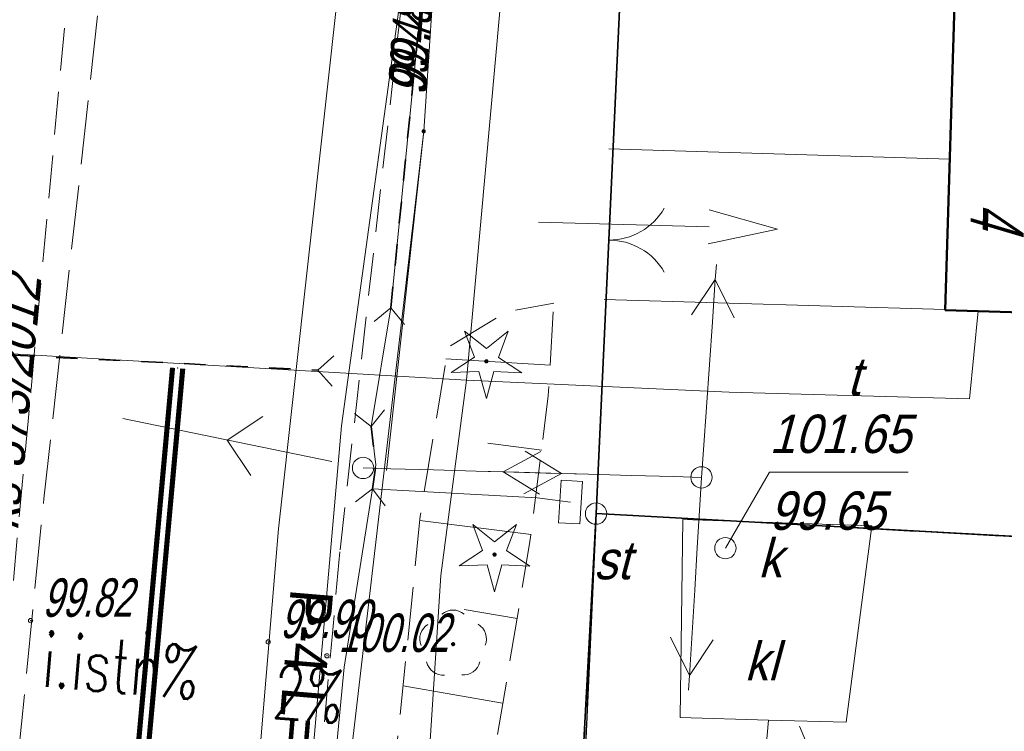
# Model space of a CAD drawing. Extents: x 6530721 to 6531385, y 5978377 to 5979143.
# Tile 109 of 146: x 6530902 to 6530925, y 5978949 to 5978965. Entities that reach past the tile are written whole.
import ezdxf

# ---------------------------------------------------------------- set-up
doc = ezdxf.new("R2010")
doc.units = 0
for name, pattern in [('AB_rokocin 2014-08-13 AC2004$0$1.0_0.5', [1.5, 1, -0.5]), ('AB_rokocin 2014-08-13 AC2004$0$1.5_0.5', [2, 1.5, -0.5]), ('AB_rokocin 2014-08-13 AC2004$0$823-500', [1.75, 1.25, -0.5]), ('AB_rokocin 2014-08-13 AC2004$0$ib05_500', [1, 0.5, -0.5]), ('AB_rokocin 2014-08-13 AC2004$0$l217_500', [2, 1.5, -0.5]), ('AB_rokocin 2014-08-13 AC2004$0$l219_500', [0]), ('AB_rokocin 2014-08-13 AC2004$0$mz1.0_0.5', [1.5, 1, -0.5])]:
    doc.linetypes.add(name, pattern=pattern)
for name, color, linetype, lineweight in [('AB-wymiarowa', 7, 'Continuous', 30), ('AB_rokocin 2014-08-13 AC2004$0$202-Punkt graniczny stabilizowany trwale', 7, 'Continuous', 18), ('AB_rokocin 2014-08-13 AC2004$0$217-Granica konturu klasyfikcyjnego', 7, 'Continuous', 18), ('AB_rokocin 2014-08-13 AC2004$0$219-Linia granicy', 7, 'Continuous', 18), ('AB_rokocin 2014-08-13 AC2004$0$312-Budynek', 7, 'Continuous', 18), ('AB_rokocin 2014-08-13 AC2004$0$350-Wjazd do podziemia', 7, 'Continuous', 18), ('AB_rokocin 2014-08-13 AC2004$0$510-Podpora jednosłupowa symb.-SEPOW', 7, 'Continuous', 18), ('AB_rokocin 2014-08-13 AC2004$0$516-Kierunek linii eN-SEPOW', 7, 'Continuous', 18), ('AB_rokocin 2014-08-13 AC2004$0$623-Opis rzędnej przewodu-SGPOD', 7, 'Continuous', 18), ('AB_rokocin 2014-08-13 AC2004$0$623-Punkt rzędnej przewodu-SGPOD', 7, 'Continuous', 18), ('AB_rokocin 2014-08-13 AC2004$0$623-Punkt rzędnej przewodu-SGPOD-Atr2', 7, 'Continuous', 18), ('AB_rokocin 2014-08-13 AC2004$0$685-Osadnik kanal. lokalnej szambo - obrys-SK', 7, 'Continuous', 18), ('AB_rokocin 2014-08-13 AC2004$0$685-Osadnik kanal. lokalnej szambo - obrys-SK-Atr17', 7, 'Continuous', 18), ('AB_rokocin 2014-08-13 AC2004$0$820-Skarpa nieumocniona', 7, 'Continuous', 18), ('AB_rokocin 2014-08-13 AC2004$0$823-Szczyt skarpy nieumocninej', 7, 'Continuous', 18), ('AB_rokocin 2014-08-13 AC2004$0$824-Podnóże skarpy nieumocninej', 7, 'Continuous', 18), ('AB_rokocin 2014-08-13 AC2004$0$905-Brama w ogrodzeniu', 7, 'Continuous', 18), ('AB_rokocin 2014-08-13 AC2004$0$996-Tekst dodatkowy mały', 7, 'Continuous', 18), ('AB_rokocin 2014-08-13 AC2004$0$chodnik (powierzchnia)', 7, 'Continuous', 18), ('AB_rokocin 2014-08-13 AC2004$0$drzewo iglaste (punkt)', 7, 'Continuous', 18), ('AB_rokocin 2014-08-13 AC2004$0$drzewo liściaste (punkt)', 7, 'Continuous', 18), ('AB_rokocin 2014-08-13 AC2004$0$jezdnia (powierzchnia)', 7, 'Continuous', 18), ('AB_rokocin 2014-08-13 AC2004$0$krawężnik (linia)', 7, 'Continuous', 18), ('AB_rokocin 2014-08-13 AC2004$0$kółeczka', 1, 'Continuous', 18), ('AB_rokocin 2014-08-13 AC2004$0$ogrodzenie trwałe (linia)', 7, 'Continuous', 18), ('AB_rokocin 2014-08-13 AC2004$0$przepust (linia)', 7, 'Continuous', 18), ('AB_rokocin 2014-08-13 AC2004$0$przepust (linia) - symbol', 7, 'Continuous', 18), ('AB_rokocin 2014-08-13 AC2004$0$przewód elektroenergetyczny (linia)-SEPOD', 7, 'Continuous', 18), ('AB_rokocin 2014-08-13 AC2004$0$przewód elektroenergetyczny niskiego napięcia (linia)-SEPOW - symbol', 7, 'Continuous', 18), ('AB_rokocin 2014-08-13 AC2004$0$przewód gazowy (linia)-SG', 7, 'Continuous', 18), ('AB_rokocin 2014-08-13 AC2004$0$przewód kanalizacyjny (linia)-SK', 7, 'Continuous', 18), ('AB_rokocin 2014-08-13 AC2004$0$przewód kanalizacyjny - projektowany (linia)-SK', 7, 'Continuous', 18), ('AB_rokocin 2014-08-13 AC2004$0$przewód kanalizacyjny - projektowany (linia)-SK-Atr1', 7, 'Continuous', 18), ('AB_rokocin 2014-08-13 AC2004$0$przewód telekomunikacyjny (linia)-STPOD', 7, 'Continuous', 18), ('AB_rokocin 2014-08-13 AC2004$0$przewód telekomunikacyjny (linia)-STPOD-Atr1', 7, 'Continuous', 18), ('AB_rokocin 2014-08-13 AC2004$0$przewód wodociągowy (linia)-SW', 7, 'Continuous', 18), ('AB_rokocin 2014-08-13 AC2004$0$szafa sterownicza (punkt)-SE', 7, 'Continuous', 18), ('AB_rokocin 2014-08-13 AC2004$0$szafa sterownicza (punkt)-SE-Atr17', 7, 'Continuous', 18), ('AB_rokocin 2014-08-13 AC2004$0$wysokosci_asfalt', 7, 'Continuous', 18), ('AB_rokocin 2014-08-13 AC2004$0$właz (punkt)-SK', 7, 'Continuous', 18), ('AB_rokocin 2014-08-13 AC2004$0$właz (punkt)-SK-Atr17', 7, 'Continuous', 18), ('AB_rokocin 2014-08-13 AC2004$0$właz (punkt)-SK-Atr2', 7, 'Continuous', 18), ('AB_rokocin 2014-08-13 AC2004$0$właz (punkt)-SK-Atr3', 7, 'Continuous', 18)]:
    doc.layers.add(name, color=color, linetype=linetype, lineweight=lineweight)
for name, color, linetype in [('gaOzPoziome', 7, 'Continuous'), ('zzz.gaHSDlugosc', 7, 'Continuous'), ('zzz.gaHSDodTekst', 7, 'Continuous'), ('zzz.gaHSKilometraz', 7, 'Continuous'), ('zzz.gaHSNazwa', 7, 'Continuous'), ('zzz.gaHSOpis', 7, 'Continuous'), ('zzz.gaHSStan', 7, 'Continuous'), ('zzz.gaHSTrasa', 7, 'Continuous')]:
    doc.layers.add(name, color=color, linetype=linetype)
doc.styles.add('2.5mm', font='simplex.shx', dxfattribs={"width": 0.7, "height": 1.25})
doc.styles.add('AB_rokocin 2014-08-13 AC2004$0$Standard', font='txt')
doc.styles.add('GA4-HS-TEXT', font='arial.ttf', dxfattribs={"width": 0.9})
doc.linetypes.add('AB_rokocin 2014-08-13 AC2004$0$902-500', pattern='A,3.75,0,[1,ksztalty.shx,S=0.5,R=0,X=0,Y=0],3.75', length=7.5)

# ---------------------------------------------------------------- blocks, each defined once
blk = doc.blocks.new('gaHSPos')
at = {"color": 0, "linetype": 'Continuous', "lineweight": 0}
blk.add_point((0, 0), dxfattribs=at)
blk = doc.blocks.new('z.ga4.HSL-desc')
at = {"layer": 'zzz.gaHSDlugosc', "style": 'GA4-HS-TEXT', "width": 0.9}
blk.add_attdef('LENGTH', (6.026, 0.4), '', height=1, dxfattribs=at)
at = {"layer": 'zzz.gaHSDodTekst', "style": 'GA4-HS-TEXT', "width": 0.9, "flags": 1}
blk.add_attdef('ADDTEXT', (0, -2.744), '', height=1, dxfattribs=at)
at = {"layer": 'zzz.gaHSKilometraz', "style": 'GA4-HS-TEXT', "width": 0.9, "flags": 1}
blk.add_attdef('POSITION', (0, -5.695), '', height=1, dxfattribs=at)
at = {"layer": 'zzz.gaHSNazwa', "style": 'GA4-HS-TEXT', "width": 0.9}
blk.add_attdef('NAME', (0, 0.4), '', height=1, dxfattribs=at)
at = {"layer": 'zzz.gaHSStan', "style": 'GA4-HS-TEXT', "width": 0.9}
blk.add_attdef('STATE', (0, -1.356), '', height=1, dxfattribs=at)
at = {"layer": 'zzz.gaHSTrasa', "style": 'GA4-HS-TEXT', "width": 0.9, "flags": 1}
blk.add_attdef('ROUTE', (0, -4.27), '', height=1, dxfattribs=at)
blk = doc.blocks.new('AB_rokocin 2014-08-13 AC2004$0$WSP')
at = {"layer": 'AB_rokocin 2014-08-13 AC2004$0$kółeczka', "color": 0, "linetype": 'Continuous'}
blk.add_circle((0, 0), 0.1, dxfattribs=at)
blk = doc.blocks.new('AB_rokocin 2014-08-13 AC2004$0$510')
at = {"color": 0, "linetype": 'Continuous', "lineweight": 0}
blk.add_circle((0, 0), 0.25, dxfattribs=at)
blk = doc.blocks.new('AB_rokocin 2014-08-13 AC2004$0$516')
at = {"color": 0, "linetype": 'Continuous', "lineweight": 0}
for p, q in [((3.25, 0), (2.543, 0.707)), ((0.75, 0), (5.75, 0)), ((3.25, 0), (2.543, -0.707))]:
    blk.add_line(p, q, dxfattribs=at)
blk = doc.blocks.new('AB_rokocin 2014-08-13 AC2004$0$621')
at = {"linetype": 'Continuous', "lineweight": 0}
h = blk.add_hatch(color=0, dxfattribs=at)
edge = h.paths.add_edge_path()
edge.add_arc((0, 0), 0.05, 0, 360)
blk = doc.blocks.new('AB_rokocin 2014-08-13 AC2004$0$OP021')
at = {"linetype": 'Continuous', "lineweight": 13}
h = blk.add_hatch(color=0, dxfattribs=at)
edge = h.paths.add_edge_path()
edge.add_arc((0, 0), 0.05, 0, 360)
at = {"color": 0, "linetype": 'Continuous', "lineweight": 13}
for centre, start, end in [((0, 0.4), 49.272, 130.728), ((-0.38, 0.124), 121.308, 202.548), ((0.38, 0.124), 337.452, 58.692), ((-0.235, -0.324), 193.221, 274.871), ((0.235, -0.324), 265.129, 346.779)]:
    blk.add_arc(centre, 0.4, start, end, dxfattribs=at)
blk = doc.blocks.new('AB_rokocin 2014-08-13 AC2004$0$OP011')
at = {"linetype": 'Continuous', "lineweight": 13}
h = blk.add_hatch(color=0, dxfattribs=at)
edge = h.paths.add_edge_path()
edge.add_arc((0, 0), 0.05, 0, 360)
at = {"color": 0, "linetype": 'Continuous', "lineweight": 13}
for p, q in [((-0.283, 0.093), (-0.512, 0.706)), ((-0.512, 0.706), (0, 0.299)), ((0, 0.299), (0.512, 0.706)), ((0.512, 0.706), (0.283, 0.093)), ((-0.828, -0.268), (-0.283, 0.093)), ((0.283, 0.093), (0.828, -0.268)), ((-0.175, -0.24), (-0.828, -0.268)), ((0, -0.87), (-0.175, -0.24)), ((0.175, -0.24), (0, -0.87)), ((0.828, -0.268), (0.175, -0.24))]:
    blk.add_line(p, q, dxfattribs=at)
blk = doc.blocks.new('AB_rokocin 2014-08-13 AC2004$0$US19')
at = {"color": 0, "linetype": 'Continuous', "lineweight": 13}
for p, q in [((-0.5, -0.25), (-0.5, 0.25)), ((-0.5, 0.25), (0.5, 0.25)), ((0.5, -0.25), (0.5, 0.25)), ((-0.5, -0.25), (0.5, -0.25))]:
    blk.add_line(p, q, dxfattribs=at)
blk = doc.blocks.new('AB_rokocin 2014-08-13 AC2004$0$905')
at = {"color": 0, "linetype": 'Continuous', "lineweight": 0}
for centre, start, end in [((-1.5, 0), 0, 60), ((1.5, 0), 120, 180)]:
    blk.add_arc(centre, 1.5, start, end, dxfattribs=at)
blk = doc.blocks.new('AB_rokocin 2014-08-13 AC2004$0$US22')
at = {"color": 0, "linetype": 'Continuous', "lineweight": 13}
blk.add_circle((0, 0), 0.25, dxfattribs=at)
blk = doc.blocks.new('AB_rokocin 2014-08-13 AC2004$0$IB05')
at = {"color": 0, "linetype": 'Continuous', "lineweight": 13}
for q in [(0.354, 0.354), (0.354, -0.354)]:
    blk.add_line((0, 0), q, dxfattribs=at)
blk = doc.blocks.new('AB_rokocin 2014-08-13 AC2004$0$PE04')
at = {"color": 0, "linetype": 'Continuous', "lineweight": 13}
for p, q in [((4.65, 0), (3.784, 0.5)), ((0.65, 0), (0, 0)), ((0.65, 0), (1.65, 0)), ((1.65, 0), (2.65, 0)), ((2.65, 0), (3.65, 0)), ((3.65, 0), (4.65, 0)), ((4.65, 0), (3.784, -0.5)), ((4.65, 0), (5, 0))]:
    blk.add_line(p, q, dxfattribs=at)
blk = doc.blocks.new('AB_rokocin 2014-08-13 AC2004$0$202')
at = {"color": 0, "linetype": 'Continuous', "lineweight": 0}
blk.add_circle((0, 0), 0.25, dxfattribs=at)
blk = doc.blocks.new('AB_rokocin 2014-08-13 AC2004')
at = {"layer": 'AB_rokocin 2014-08-13 AC2004$0$217-Granica konturu klasyfikcyjnego', "color": 3, "linetype": 'AB_rokocin 2014-08-13 AC2004$0$l217_500', "lineweight": 18, "flags": 128}
for points in [[(6530915.17, 5978953.61), (6530916.33, 5978978.65)], [(6530915.17, 5978953.61), (6530916.33, 5978978.65)], [(6530914.32, 5978935.12), (6530915.17, 5978953.61)], [(6530915.17, 5978953.61), (6530947, 5978951.84)], [(6530915.17, 5978953.61), (6530947, 5978951.84)]]:
    blk.add_lwpolyline(points, dxfattribs=at)
at = {"layer": 'AB_rokocin 2014-08-13 AC2004$0$219-Linia granicy', "color": 92, "linetype": 'AB_rokocin 2014-08-13 AC2004$0$l219_500', "lineweight": 30, "flags": 128}
for points in [[(6530916.33, 5978978.65), (6530915.17, 5978953.61)], [(6530916.33, 5978978.65), (6530915.17, 5978953.61)], [(6530915.17, 5978953.61), (6530914.02, 5978928.58)], [(6530947, 5978951.84), (6530915.17, 5978953.61)], [(6530947, 5978951.84), (6530915.17, 5978953.61)]]:
    blk.add_lwpolyline(points, dxfattribs=at)
at = {"layer": 'AB_rokocin 2014-08-13 AC2004$0$312-Budynek', "color": 250, "linetype": 'Continuous', "lineweight": 50, "flags": 128}
for points in [[(6530923.35, 5978958.38), (6530923.59, 5978966.32)], [(6530931.87, 5978958.12), (6530923.35, 5978958.38)]]:
    blk.add_lwpolyline(points, dxfattribs=at)
at = {"layer": 'AB_rokocin 2014-08-13 AC2004$0$350-Wjazd do podziemia', "color": 7, "linetype": 'Continuous', "lineweight": 18}
for p, q in [((6530923.46, 5978961.92), (6530915.47, 5978962.16)), ((6530919.42, 5978960.28), (6530917.82, 5978960.73)), ((6530917.82, 5978960.33), (6530913.82, 5978960.44)), ((6530919.42, 5978960.28), (6530917.8, 5978959.93)), ((6530923.35, 5978958.39), (6530915.36, 5978958.63))]:
    blk.add_line(p, q, dxfattribs=at)
at = {"layer": 'AB_rokocin 2014-08-13 AC2004$0$685-Osadnik kanal. lokalnej szambo - obrys-SK', "color": 7, "linetype": 'Continuous', "lineweight": 18, "flags": 128}
blk.add_lwpolyline([(6530921.03, 5978948.72), (6530919.21, 5978948.77), (6530917.14, 5978948.83), (6530917.2, 5978953.47), (6530921.63, 5978953.32)], close=True, dxfattribs=at)
at = {"layer": 'AB_rokocin 2014-08-13 AC2004$0$820-Skarpa nieumocniona', "color": 252, "linetype": 'Continuous', "lineweight": 18}
for p, q in [((6530914.09, 5978957.09), (6530911.65, 5978957.24)), ((6530913.9, 5978955.1), (6530912.63, 5978955.26)), ((6530913.65, 5978953.12), (6530911.04, 5978953.45)), ((6530913.32, 5978951.15), (6530912.08, 5978951.36)), ((6530912.98, 5978949.17), (6530910.65, 5978949.57))]:
    blk.add_line(p, q, dxfattribs=at)
at = {"layer": 'AB_rokocin 2014-08-13 AC2004$0$823-Szczyt skarpy nieumocninej', "color": 252, "linetype": 'AB_rokocin 2014-08-13 AC2004$0$823-500', "lineweight": 18, "flags": 128}
blk.add_lwpolyline([(6530914.52, 5978938.02), (6530912.29, 5978939.05), (6530911.59, 5978939.65), (6530912.07, 5978942.97), (6530912.82, 5978948.19), (6530913.61, 5978952.9), (6530914.05, 5978956.37), (6530914.18, 5978958.54)], dxfattribs=at)
at = {"layer": 'AB_rokocin 2014-08-13 AC2004$0$824-Podnóże skarpy nieumocninej', "color": 252, "linetype": 'AB_rokocin 2014-08-13 AC2004$0$823-500', "lineweight": 18, "flags": 128}
blk.add_lwpolyline([(6530914.27, 5978935.3), (6530910.87, 5978935.63), (6530909.75, 5978936.2), (6530909.35, 5978937.53), (6530909.97, 5978942.92), (6530911.05, 5978953.55), (6530911.7, 5978957.51), (6530913.07, 5978958.34), (6530914.18, 5978958.54)], dxfattribs=at)
at = {"layer": 'AB_rokocin 2014-08-13 AC2004$0$chodnik (powierzchnia)', "color": 252, "linetype": 'AB_rokocin 2014-08-13 AC2004$0$mz1.0_0.5', "lineweight": 18, "flags": 128}
for points in [[(6530909.17, 5978952.76), (6530913.19, 5978988.51)], [(6530905.94, 5978917.36), (6530909.17, 5978952.76)]]:
    blk.add_lwpolyline(points, dxfattribs=at)
at = {"layer": 'AB_rokocin 2014-08-13 AC2004$0$jezdnia (powierzchnia)', "color": 252, "linetype": 'AB_rokocin 2014-08-13 AC2004$0$1.5_0.5', "lineweight": 18, "flags": 128}
blk.add_lwpolyline([(6530919.773, 5979130.456), (6530918.98, 5979120.13), (6530917.59, 5979100.13), (6530915.91, 5979079.88), (6530911.61, 5979038.45), (6530902.23, 5978953.96), (6530900.66, 5978938.24)], dxfattribs=at)
at = {"layer": 'AB_rokocin 2014-08-13 AC2004$0$krawężnik (linia)', "color": 252, "linetype": 'Continuous', "lineweight": 18, "flags": 128}
blk.add_lwpolyline([(6530904.673, 5978908.37), (6530904.73, 5978917.41), (6530907.73, 5978953.25), (6530911.65, 5978988.64), (6530917.66, 5979043.57), (6530921.41, 5979078.89), (6530923.24, 5979099.89), (6530924.59, 5979119.74)], dxfattribs=at)
at = {"layer": 'AB_rokocin 2014-08-13 AC2004$0$kółeczka', "color": 7, "linetype": 'ByBlock'}
for p in [(6530901.917, 5978951.102, 99.821), (6530901.917, 5978951.102, 99.821), (6530901.917, 5978951.102, 99.821), (6530904.665, 5978950.813, 99.908), (6530904.665, 5978950.813, 99.908), (6530904.665, 5978950.813, 99.908), (6530907.486, 5978950.603, 99.898), (6530907.486, 5978950.603, 99.898), (6530907.486, 5978950.603, 99.898), (6530908.862, 5978950.277, 100.016), (6530908.862, 5978950.277, 100.016), (6530908.862, 5978950.277, 100.016)]:
    blk.add_point(p, dxfattribs=at)
at = {"layer": 'AB_rokocin 2014-08-13 AC2004$0$kółeczka', "color": 1, "linetype": 'ByBlock'}
for p in [(6530901.917, 5978951.102, 99.821), (6530904.665, 5978950.813, 99.908), (6530907.486, 5978950.603, 99.898), (6530908.862, 5978950.277, 100.016)]:
    blk.add_point(p, dxfattribs=at)
at = {"layer": 'AB_rokocin 2014-08-13 AC2004$0$ogrodzenie trwałe (linia)', "color": 252, "linetype": 'AB_rokocin 2014-08-13 AC2004$0$902-500', "lineweight": 35, "flags": 128}
for points in [[(6530947, 5978951.84), (6530934.76, 5978952.54), (6530915.17, 5978953.61), (6530915.91, 5978969.64), (6530916.33, 5978978.65)], [(6530913.82, 5978928.63), (6530914.1, 5978933.85), (6530915.17, 5978953.61)]]:
    blk.add_lwpolyline(points, dxfattribs=at)
at = {"layer": 'AB_rokocin 2014-08-13 AC2004$0$przepust (linia)', "color": 7, "linetype": 'AB_rokocin 2014-08-13 AC2004$0$ib05_500', "lineweight": 35, "flags": 128}
for points in [[(6530910.36, 5978958.43), (6530911.77, 5978972.67)], [(6530900.52, 5978957.37), (6530908.65, 5978956.97)], [(6530909.93, 5978954.19), (6530910.01, 5978954.75), (6530909.9, 5978955.65)]]:
    blk.add_lwpolyline(points, dxfattribs=at)
at = {"layer": 'AB_rokocin 2014-08-13 AC2004$0$przewód elektroenergetyczny (linia)-SEPOD', "color": 1, "linetype": 'Continuous', "lineweight": 18, "flags": 128}
for points in [[(6530909.93, 5978954.19), (6530910.01, 5978954.75), (6530909.9, 5978955.65), (6530910.36, 5978958.43), (6530911.77, 5978972.67)], [(6530912.87, 5978915.89), (6530912.2, 5978915.96), (6530907.23, 5978916.28), (6530906.55, 5978916.29), (6530907.35, 5978928.25), (6530908.06, 5978937.48), (6530909.27, 5978950.01), (6530909.93, 5978954.19), (6530913.79, 5978953.98), (6530914.57, 5978953.88)]]:
    blk.add_lwpolyline(points, dxfattribs=at)
at = {"layer": 'AB_rokocin 2014-08-13 AC2004$0$przewód gazowy (linia)-SG', "color": 40, "linetype": 'Continuous', "lineweight": 18, "flags": 128}
for points in [[(6530920.17, 5979048.22), (6530919.83, 5979044.79), (6530919.75, 5979043.69), (6530917.87, 5979021.74), (6530915.7, 5979005.28), (6530915.96, 5978998.83), (6530914.54, 5978995.02), (6530911.45, 5978967.41), (6530911.13, 5978962.57), (6530908.69, 5978941.64), (6530906.49, 5978918.51)], [(6530920.17, 5979048.22), (6530919.83, 5979044.79), (6530919.75, 5979043.69), (6530917.87, 5979021.74), (6530915.7, 5979005.28), (6530915.96, 5978998.83), (6530914.54, 5978995.02), (6530911.45, 5978967.41), (6530911.13, 5978962.57), (6530910.26, 5978954.62)], [(6530920.17, 5979048.22), (6530919.83, 5979044.79), (6530919.75, 5979043.69), (6530917.87, 5979021.74), (6530915.7, 5979005.28), (6530915.96, 5978998.83), (6530914.54, 5978995.02), (6530911.45, 5978967.41), (6530911.13, 5978962.57), (6530910.26, 5978954.62)]]:
    blk.add_lwpolyline(points, dxfattribs=at)
at = {"layer": 'AB_rokocin 2014-08-13 AC2004$0$przewód kanalizacyjny (linia)-SK', "color": 34, "linetype": 'Continuous', "lineweight": 18, "flags": 128}
for points in [[(6530919.21, 5978948.77), (6530918.18, 5978937.15), (6530918.4, 5978937.12)], [(6530922.41, 5978942.7), (6530919.94, 5978948.63)]]:
    blk.add_lwpolyline(points, dxfattribs=at)
at = {"layer": 'AB_rokocin 2014-08-13 AC2004$0$przewód kanalizacyjny - projektowany (linia)-SK', "color": 32, "linetype": 'AB_rokocin 2014-08-13 AC2004$0$1.0_0.5', "lineweight": 18, "flags": 128}
blk.add_lwpolyline([(6530903.54, 5978973.95), (6530901.19, 5978948.53)], dxfattribs=at)
at = {"layer": 'AB_rokocin 2014-08-13 AC2004$0$przewód telekomunikacyjny (linia)-STPOD', "color": 30, "linetype": 'Continuous', "lineweight": 18, "flags": 128}
for points in [[(6530918.611, 5979130.768), (6530918.06, 5979122.93), (6530918.45, 5979118.32), (6530918.02, 5979108.92), (6530917.76, 5979106.28), (6530916.21, 5979094.74), (6530915.14, 5979086.17), (6530914.33, 5979075.61), (6530913, 5979061.13), (6530909.81, 5979052.24), (6530908.32, 5979044.96), (6530907.56, 5979039.91), (6530906.3, 5979028.29), (6530904.79, 5979016.72), (6530903.84, 5979004.35), (6530902.83, 5978990.59), (6530901.99, 5978975.61), (6530901.79, 5978970.5), (6530901.07, 5978964.3), (6530900.54, 5978957.41), (6530912.13, 5978956.74), (6530913.92, 5978976.55), (6530915.32, 5978994.51)], [(6530912.13, 5978956.74), (6530918.29, 5978956.46), (6530923.92, 5978956.3), (6530924.12, 5978958.36)], [(6530896.33, 5978905.93), (6530899.87, 5978905.75), (6530908.97, 5978905.48), (6530908.31, 5978909.43), (6530909.4, 5978921.32), (6530910.34, 5978926.05), (6530911.05, 5978933.2), (6530911, 5978943.93), (6530911.53, 5978952.16), (6530912.13, 5978956.74)]]:
    blk.add_lwpolyline(points, dxfattribs=at)
at = {"layer": 'AB_rokocin 2014-08-13 AC2004$0$przewód wodociągowy (linia)-SW', "color": 5, "linetype": 'Continuous', "lineweight": 18, "flags": 128}
blk.add_lwpolyline([(6530980.16, 5978869.93), (6530969.56, 5978870.14), (6530956.77, 5978870.04), (6530945.47, 5978870.03), (6530931.8, 5978869.71), (6530922.78, 5978869.34), (6530921.28, 5978869.83), (6530916.67, 5978878.71), (6530914.68, 5978882.48), (6530909.61, 5978892.25), (6530907.77, 5978895.15), (6530904.95, 5978900.23), (6530905.29, 5978910.36), (6530905.41, 5978920.35), (6530906.36, 5978926.28), (6530907.43, 5978934.63), (6530908.21, 5978944.34), (6530909.2, 5978955.67), (6530910.66, 5978966.22)], dxfattribs=at)
at = {"layer": 'AB_rokocin 2014-08-13 AC2004$0$właz (punkt)-SK-Atr2', "color": 34, "linetype": 'ByBlock', "flags": 128}
blk.add_lwpolyline([(6530918.2, 5978952.8), (6530919.23, 5978954.58), (6530922.485, 5978954.58)], dxfattribs=at)
at = {"layer": 'AB_rokocin 2014-08-13 AC2004$0$202-Punkt graniczny stabilizowany trwale', "color": 7, "linetype": 'Continuous', "lineweight": 18, "rotation": 171.887}
blk.add_blockref('AB_rokocin 2014-08-13 AC2004$0$202', (6530915.17, 5978953.61), dxfattribs=at)
at = {"layer": 'AB_rokocin 2014-08-13 AC2004$0$510-Podpora jednosłupowa symb.-SEPOW', "color": 7, "linetype": 'Continuous', "lineweight": 18}
for p in [(6530909.71, 5978954.68), (6530917.64, 5978954.46)]:
    blk.add_blockref('AB_rokocin 2014-08-13 AC2004$0$510', p, dxfattribs=at)
at = {"layer": 'AB_rokocin 2014-08-13 AC2004$0$516-Kierunek linii eN-SEPOW', "color": 7, "linetype": 'Continuous', "lineweight": 18, "rotation": 168.384}
blk.add_blockref('AB_rokocin 2014-08-13 AC2004$0$516', (6530909.71, 5978954.68), dxfattribs=at)
at = {"layer": 'AB_rokocin 2014-08-13 AC2004$0$623-Punkt rzędnej przewodu-SGPOD', "color": 52, "linetype": 'Continuous', "lineweight": 18, "rotation": 0.08399999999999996}
blk.add_blockref('AB_rokocin 2014-08-13 AC2004$0$621', (6530911.13, 5978962.57), dxfattribs=at)
at = {"layer": 'AB_rokocin 2014-08-13 AC2004$0$905-Brama w ogrodzeniu', "color": 252, "linetype": 'Continuous', "lineweight": 35, "rotation": 270}
blk.add_blockref('AB_rokocin 2014-08-13 AC2004$0$905', (6530915.47, 5978960.02), dxfattribs=at)
at = {"layer": 'AB_rokocin 2014-08-13 AC2004$0$drzewo iglaste (punkt)', "color": 94, "linetype": 'Continuous', "lineweight": 13}
for p, rotation in [((6530912.6, 5978957.18), 359.9060000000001), ((6530912.79, 5978952.65), 359.887)]:
    blk.add_blockref('AB_rokocin 2014-08-13 AC2004$0$OP011', p, dxfattribs=dict(at, rotation=rotation))
at = {"layer": 'AB_rokocin 2014-08-13 AC2004$0$drzewo liściaste (punkt)', "color": 94, "linetype": 'Continuous', "lineweight": 13, "rotation": 0.197}
blk.add_blockref('AB_rokocin 2014-08-13 AC2004$0$OP021', (6530911.82, 5978950.55), dxfattribs=at)
at = {"layer": 'AB_rokocin 2014-08-13 AC2004$0$kółeczka', "color": 252, "linetype": 'Continuous', "xscale": 0.5, "yscale": 0.5, "zscale": 0.5}
for p in [(6530901.917, 5978951.102), (6530904.665, 5978950.813), (6530907.486, 5978950.603), (6530908.862, 5978950.277)]:
    blk.add_blockref('AB_rokocin 2014-08-13 AC2004$0$WSP', p, dxfattribs=at)
at = {"layer": 'AB_rokocin 2014-08-13 AC2004$0$przepust (linia) - symbol', "color": 7, "linetype": 'Continuous', "lineweight": 35}
for p, rotation in [((6530910.36, 5978958.43), 264.345), ((6530908.65, 5978956.97), 357.183), ((6530909.9, 5978955.65), 96.968), ((6530909.93, 5978954.19), 261.87)]:
    blk.add_blockref('AB_rokocin 2014-08-13 AC2004$0$IB05', p, dxfattribs=dict(at, rotation=rotation))
at = {"layer": 'AB_rokocin 2014-08-13 AC2004$0$przewód elektroenergetyczny niskiego napięcia (linia)-SEPOW - symbol', "color": 1, "linetype": 'Continuous', "lineweight": 18}
for p, rotation in [((6530917.64, 5978954.46), 86.00599999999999), ((6530909.71, 5978954.68), 358.4109999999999), ((6530917.64, 5978954.46), 178.411), ((6530917.64, 5978954.46), 266.551)]:
    blk.add_blockref('AB_rokocin 2014-08-13 AC2004$0$PE04', p, dxfattribs=dict(at, rotation=rotation))
at = {"layer": 'AB_rokocin 2014-08-13 AC2004$0$szafa sterownicza (punkt)-SE', "color": 7, "linetype": 'Continuous', "lineweight": 18, "rotation": 86.73100000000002}
blk.add_blockref('AB_rokocin 2014-08-13 AC2004$0$US19', (6530914.57, 5978953.88), dxfattribs=at)
at = {"layer": 'AB_rokocin 2014-08-13 AC2004$0$właz (punkt)-SK', "color": 7, "linetype": 'Continuous', "lineweight": 18}
blk.add_blockref('AB_rokocin 2014-08-13 AC2004$0$US22', (6530918.2, 5978952.8), dxfattribs=at)
at = {"layer": 'AB_rokocin 2014-08-13 AC2004$0$623-Opis rzędnej przewodu-SGPOD', "color": 52, "linetype": 'Continuous', "lineweight": 20, "style": 'AB_rokocin 2014-08-13 AC2004$0$Standard', "oblique": 15, "width": 0.696}
blk.add_text('99.48', height=0.9, rotation=86.294, dxfattribs=at).set_placement((6530911.19, 5978963.4))
blk.add_text('99.48', height=0.9, rotation=86.294, dxfattribs=at).set_placement((6530911.19, 5978963.4))
at = {"layer": 'AB_rokocin 2014-08-13 AC2004$0$623-Punkt rzędnej przewodu-SGPOD-Atr2', "color": 52, "linetype": 'ByBlock', "lineweight": 20, "style": 'AB_rokocin 2014-08-13 AC2004$0$Standard', "oblique": 15, "width": 0.9}
blk.add_text('99.48', height=0.9, rotation=86.294, dxfattribs=at).set_placement((6530911.19, 5978963.4))
at = {"layer": 'AB_rokocin 2014-08-13 AC2004$0$685-Osadnik kanal. lokalnej szambo - obrys-SK-Atr17', "color": 7, "linetype": 'ByBlock', "lineweight": 20, "style": 'AB_rokocin 2014-08-13 AC2004$0$Standard', "oblique": 15, "width": 0.9}
blk.add_text('kl', height=0.9, dxfattribs=at).set_placement((6530918.65, 5978949.7))
at = {"layer": 'AB_rokocin 2014-08-13 AC2004$0$996-Tekst dodatkowy mały', "color": 7, "linetype": 'Continuous', "lineweight": 20, "style": 'AB_rokocin 2014-08-13 AC2004$0$Standard', "oblique": 15, "width": 0.607}
blk.add_text('4', height=1.25, rotation=268.493, dxfattribs=at).set_placement((6530923.96, 5978960.89))
at = {"layer": 'AB_rokocin 2014-08-13 AC2004$0$przewód kanalizacyjny - projektowany (linia)-SK-Atr1', "color": 34, "linetype": 'ByBlock', "lineweight": 20, "style": 'AB_rokocin 2014-08-13 AC2004$0$Standard', "oblique": 15, "width": 0.9}
blk.add_text('ks-373/2012', height=0.9, rotation=84.718, dxfattribs=at).set_placement((6530901.62, 5978953.2))
at = {"layer": 'AB_rokocin 2014-08-13 AC2004$0$przewód telekomunikacyjny (linia)-STPOD-Atr1', "color": 30, "linetype": 'ByBlock', "lineweight": 20, "style": 'AB_rokocin 2014-08-13 AC2004$0$Standard', "oblique": 15, "width": 0.9}
blk.add_text('t', height=0.9, rotation=359.193, dxfattribs=at).set_placement((6530921.05, 5978956.38))
at = {"layer": 'AB_rokocin 2014-08-13 AC2004$0$szafa sterownicza (punkt)-SE-Atr17', "color": 7, "linetype": 'ByBlock', "lineweight": 20, "style": 'AB_rokocin 2014-08-13 AC2004$0$Standard', "oblique": 15, "width": 0.9}
blk.add_text('st', height=0.9, dxfattribs=at).set_placement((6530915.12, 5978952.07))
at = {"layer": 'AB_rokocin 2014-08-13 AC2004$0$wysokosci_asfalt', "color": 252, "linetype": 'ByBlock', "lineweight": 20, "style": 'AB_rokocin 2014-08-13 AC2004$0$Standard', "oblique": 15, "width": 0.7}
for s, p in [('99.82', (6530902.187, 5978951.192)), ('99.90', (6530907.756, 5978950.693)), ('100.02', (6530909.132, 5978950.367))]:
    blk.add_text(s, height=0.9, dxfattribs=at).set_placement(p)
at = {"layer": 'AB_rokocin 2014-08-13 AC2004$0$właz (punkt)-SK-Atr17', "color": 34, "linetype": 'ByBlock', "lineweight": 20, "style": 'AB_rokocin 2014-08-13 AC2004$0$Standard', "oblique": 15, "width": 0.9}
blk.add_text('k', height=0.9, dxfattribs=at).set_placement((6530918.97, 5978952.12))
at = {"layer": 'AB_rokocin 2014-08-13 AC2004$0$właz (punkt)-SK-Atr2', "color": 34, "linetype": 'ByBlock', "lineweight": 20, "style": 'AB_rokocin 2014-08-13 AC2004$0$Standard', "oblique": 15, "width": 0.9}
blk.add_text('101.65', height=0.9, dxfattribs=at).set_placement((6530919.23, 5978955.03))
at = {"layer": 'AB_rokocin 2014-08-13 AC2004$0$właz (punkt)-SK-Atr3', "color": 34, "linetype": 'ByBlock', "lineweight": 20, "style": 'AB_rokocin 2014-08-13 AC2004$0$Standard', "oblique": 15, "width": 0.9}
blk.add_text('99.65', height=0.9, dxfattribs=at).set_placement((6530919.23, 5978953.23))

msp = doc.modelspace()

# ---------------------------------------------------------------- block references
at = {"layer": 'AB-wymiarowa'}
msp.add_blockref('AB_rokocin 2014-08-13 AC2004', (0, 0), dxfattribs=at)

# ---------------------------------------------------------------- next in the draw order: linework, layer by layer
at = {"layer": 'gaOzPoziome', "color": 7, "const_width": 0.12, "flags": 128}
for points in [[(6530903.437, 5978937.111), (6530905.245, 5978957.029)], [(6530903.676, 5978937.09), (6530905.484, 5978957.008)]]:
    msp.add_lwpolyline(points, dxfattribs=at)

# ---------------------------------------------------------------- next in the draw order: block references
at = {"layer": 'gaOzPoziome', "color": 7, "lineweight": 0}
msp.add_blockref('gaHSPos', (6530905.365, 5978957.019), dxfattribs=at)
at = {"layer": 'zzz.gaHSOpis', "rotation": 265.2151905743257}
msp.add_blockref('z.ga4.HSL-desc', (6530907.617, 5978951.901), dxfattribs=at).add_auto_attribs({'NAME': 'P-4 L=20'})

# ---------------------------------------------------------------- next in the draw order: texts
at = {"layer": 'AB-wymiarowa', "char_height": 1.25, "attachment_point": 1, "rotation": 355.1191, "style": '2.5mm'}
for s, insert in [('i.istn%', (6530902.26, 5978950.806)), ('2%', (6530907.662, 5978950.074))]:
    msp.add_mtext_dynamic_manual_height_columns(s, width=4.23232, gutter_width=6.25, heights=[0], dxfattribs=dict(at, insert=insert))

doc.saveas('drawing.dxf')
